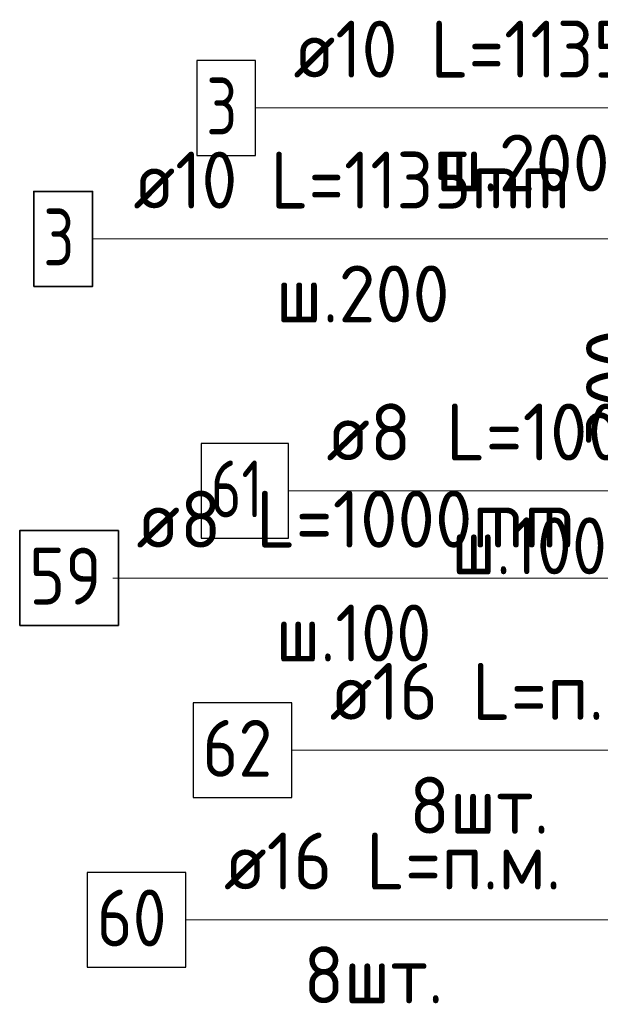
# Model space of a CAD drawing. Header units: metres. Extents: x -38 to 114, y -15 to 21.
# Tile 140 of 244: x 71.745 to 72.05, y 5.14 to 5.659. Entities that reach past the tile are written whole.
import ezdxf

# ---------------------------------------------------------------- set-up
doc = ezdxf.new("R2010")
doc.units = ezdxf.units.M
doc.header["$PDMODE"] = 65
for name, color, linetype, lineweight in [('XR$3$Арм.стержн. Арматура края', 96, 'Continuous', 35), ('XR$3$Арм.стержн. Хомут', 240, 'Continuous', 35), ('XR$3$Арм.стержн.горизонт. 1', 180, 'Continuous', 35), ('XR$4$Арм.стержн. Арматура края', 96, 'Continuous', 35), ('XR$4$Арм.стержн. Хомут', 240, 'Continuous', 35), ('XR$4$Арм.стержн.горизонт. 1', 180, 'Continuous', 35), ('XR$4$Размерная линия (1)', 7, 'Continuous', 13), ('XR$6$Арм.стержн. Арматура края', 96, 'Continuous', 35), ('XR$6$Арм.стержн. Хомут', 240, 'Continuous', 35), ('XR$6$Арм.стержн.горизонт. 1', 180, 'Continuous', 35), ('XR$6$Размерная линия (1)', 7, 'Continuous', 13)]:
    doc.layers.add(name, color=color, linetype=linetype, lineweight=lineweight)
doc.styles.add('ISOCPEUR', font='txt')
doc.dimstyles.new('DIMSTYLE_12', dxfattribs={"dimtxt": 0.03, "dimasz": 0.03, "dimexe": 0, "dimexo": 0, "dimgap": 0.015, "dimtad": 2, "dimdec": 0, "dimlfac": 1000, "dimrnd": 1, "dimzin": 12, "dimdsep": 46, "dimtxsty": 'ISOCPEUR', "dimblk1": 'ALL_ML_STRICH', "dimblk2": 'ALL_ML_STRICH', "dimsah": 1, "dimcen": 0, "dimclrd": 7, "dimclre": 256, "dimclrt": 7, "dimadec": 0, "dimazin": 0, "dimtfac": 1, "dimtdec": 0, "dimtix": 1, "dimtmove": 2, "dimatfit": 3, "dimfxl": 0, "dimtzin": 0, "dimlwd": 0, "dimlwe": -3, "dimarcsym": 0})

# ---------------------------------------------------------------- blocks, each defined once
blk = doc.blocks.new('ALL_ML_STRICH')
at = {"color": 0, "linetype": 'ByBlock', "lineweight": -2}
for p, q in [((0, -0.5), (0, 0.5)), ((-0.3, -0.3), (0.3, 0.3)), ((-1, 0), (0.5, 0))]:
    blk.add_line(p, q, dxfattribs=at)
blk = doc.blocks.new('*D278')
at = {"layer": 'DEFPOINTS', "color": 7, "linetype": 'Continuous', "lineweight": 13, "transparency": 33554687}
for p in [(72.20082, 5.61305), (72.08047, 5.31305), (72.20078, 5.31305)]:
    blk.add_point(p, dxfattribs=at)
at = {"layer": 'XR$4$Размерная линия (1)', "color": 9, "linetype": 'Continuous', "lineweight": -2, "true_color": 0xc7c7c7, "transparency": 33554687}
for p, q in [((72.18082, 5.61305), (72.08047, 5.61305)), ((72.18078, 5.31305), (72.08047, 5.31305))]:
    blk.add_line(p, q, dxfattribs=at)
at = {"layer": 'XR$4$Размерная линия (1)', "color": 7, "linetype": 'Continuous', "lineweight": -2, "transparency": 33554687}
blk.add_line((72.08047, 5.31305), (72.08047, 5.61305), dxfattribs=at)
at = {"layer": 'XR$4$Размерная линия (1)', "color": 7, "linetype": 'Continuous', "lineweight": 13, "transparency": 33554687, "xscale": 0.03, "yscale": 0.03, "zscale": 0.03}
for p, rotation in [((72.08047, 5.61305), 90), ((72.08047, 5.31305), 270)]:
    blk.add_blockref('ALL_ML_STRICH', p, dxfattribs=dict(at, rotation=rotation))
at = {"layer": 'XR$4$Размерная линия (1)', "color": 7, "linetype": 'Continuous', "lineweight": 13, "transparency": 33554687, "insert": (72.05797, 5.46455), "char_height": 0.03, "width": 0.09, "attachment_point": 5, "rotation": 90, "style": 'ISOCPEUR'}
blk.add_mtext('\\A1;{300}', dxfattribs=at)
blk = doc.blocks.new('*D662')
at = {"layer": 'DEFPOINTS', "color": 7, "linetype": 'Continuous', "lineweight": 13, "transparency": 33554687}
for p in [(72.20082, 5.61305), (72.08047, 5.31305), (72.20078, 5.31305)]:
    blk.add_point(p, dxfattribs=at)
at = {"layer": 'XR$6$Размерная линия (1)', "color": 9, "linetype": 'Continuous', "lineweight": -2, "true_color": 0xc7c7c7, "transparency": 33554687}
for p, q in [((72.18082, 5.61305), (72.08047, 5.61305)), ((72.18078, 5.31305), (72.08047, 5.31305))]:
    blk.add_line(p, q, dxfattribs=at)
at = {"layer": 'XR$6$Размерная линия (1)', "color": 7, "linetype": 'Continuous', "lineweight": -2, "transparency": 33554687}
blk.add_line((72.08047, 5.31305), (72.08047, 5.61305), dxfattribs=at)
at = {"layer": 'XR$6$Размерная линия (1)', "color": 7, "linetype": 'Continuous', "lineweight": 13, "transparency": 33554687, "xscale": 0.03, "yscale": 0.03, "zscale": 0.03}
for p, rotation in [((72.08047, 5.61305), 90), ((72.08047, 5.31305), 270)]:
    blk.add_blockref('ALL_ML_STRICH', p, dxfattribs=dict(at, rotation=rotation))
at = {"layer": 'XR$6$Размерная линия (1)', "color": 7, "linetype": 'Continuous', "lineweight": 13, "transparency": 33554687, "insert": (72.05797, 5.46455), "char_height": 0.03, "width": 0.09, "attachment_point": 5, "rotation": 90, "style": 'ISOCPEUR'}
blk.add_mtext('\\A1;{300}', dxfattribs=at)

msp = doc.modelspace()

# ---------------------------------------------------------------- linework, layer by layer
at = {"layer": 'XR$3$Арм.стержн. Арматура края', "color": 7, "linetype": 'Continuous', "lineweight": 13, "transparency": 33554687}
msp.add_line((71.86884, 5.61217), (72.17584, 5.61217), dxfattribs=at)
at = {"layer": 'XR$3$Арм.стержн. Арматура края', "color": 7, "linetype": 'Continuous', "lineweight": 25, "transparency": 33554687}
msp.add_lwpolyline([(71.83784, 5.58717), (71.86884, 5.58717), (71.86884, 5.63717), (71.83784, 5.63717), (71.83784, 5.58717)], dxfattribs=at)
at = {"layer": 'XR$3$Арм.стержн. Хомут', "color": 7, "linetype": 'Continuous', "lineweight": 13, "transparency": 33554687}
msp.add_line((71.88614, 5.41033), (72.16914, 5.41033), dxfattribs=at)
at = {"layer": 'XR$3$Арм.стержн. Хомут', "color": 7, "linetype": 'Continuous', "lineweight": 25, "transparency": 33554687}
msp.add_lwpolyline([(71.84014, 5.38533), (71.88614, 5.38533), (71.88614, 5.43533), (71.84014, 5.43533), (71.84014, 5.38533)], dxfattribs=at)
at = {"layer": 'XR$3$Арм.стержн.горизонт. 1', "color": 7, "linetype": 'Continuous', "lineweight": 13, "transparency": 33554687}
msp.add_line((71.88791, 5.27357), (72.11391, 5.27357), dxfattribs=at)
at = {"layer": 'XR$3$Арм.стержн.горизонт. 1', "color": 7, "linetype": 'Continuous', "lineweight": 25, "transparency": 33554687}
msp.add_lwpolyline([(71.83591, 5.24857), (71.88791, 5.24857), (71.88791, 5.29857), (71.83591, 5.29857), (71.83591, 5.24857)], dxfattribs=at)
at = {"layer": 'XR$4$Арм.стержн. Арматура края', "color": 7, "linetype": 'Continuous', "lineweight": 13, "transparency": 33554687}
msp.add_line((71.78298, 5.54313), (72.09298, 5.54313), dxfattribs=at)
at = {"layer": 'XR$4$Арм.стержн. Арматура края', "color": 7, "linetype": 'Continuous', "lineweight": 35, "transparency": 33554687}
msp.add_lwpolyline([(71.75198, 5.51813), (71.78298, 5.51813), (71.78298, 5.56813), (71.75198, 5.56813), (71.75198, 5.51813)], dxfattribs=at)
at = {"layer": 'XR$4$Арм.стержн. Хомут', "color": 7, "linetype": 'Continuous', "lineweight": 13, "transparency": 33554687}
msp.add_line((71.79359, 5.36436), (72.07659, 5.36436), dxfattribs=at)
at = {"layer": 'XR$4$Арм.стержн. Хомут', "color": 7, "linetype": 'Continuous', "lineweight": 35, "transparency": 33554687}
msp.add_lwpolyline([(71.74459, 5.33936), (71.79659, 5.33936), (71.79659, 5.38936), (71.74459, 5.38936), (71.74459, 5.33936)], dxfattribs=at)
at = {"layer": 'XR$4$Арм.стержн.горизонт. 1', "color": 7, "linetype": 'Continuous', "lineweight": 13, "transparency": 33554687}
msp.add_line((71.83219, 5.18415), (72.05819, 5.18415), dxfattribs=at)
at = {"layer": 'XR$4$Арм.стержн.горизонт. 1', "color": 7, "linetype": 'Continuous', "lineweight": 25, "transparency": 33554687}
msp.add_lwpolyline([(71.78019, 5.15915), (71.83219, 5.15915), (71.83219, 5.20915), (71.78019, 5.20915), (71.78019, 5.15915)], dxfattribs=at)
at = {"layer": 'XR$6$Арм.стержн. Арматура края', "color": 7, "linetype": 'Continuous', "lineweight": 13, "transparency": 33554687}
msp.add_line((71.78298, 5.54313), (72.09298, 5.54313), dxfattribs=at)
at = {"layer": 'XR$6$Арм.стержн. Арматура края', "color": 7, "linetype": 'Continuous', "lineweight": 35, "transparency": 33554687}
msp.add_lwpolyline([(71.75198, 5.51813), (71.78298, 5.51813), (71.78298, 5.56813), (71.75198, 5.56813), (71.75198, 5.51813)], dxfattribs=at)
at = {"layer": 'XR$6$Арм.стержн. Хомут', "color": 7, "linetype": 'Continuous', "lineweight": 13, "transparency": 33554687}
msp.add_line((71.79359, 5.36436), (72.07659, 5.36436), dxfattribs=at)
at = {"layer": 'XR$6$Арм.стержн. Хомут', "color": 7, "linetype": 'Continuous', "lineweight": 35, "transparency": 33554687}
msp.add_lwpolyline([(71.74459, 5.33936), (71.79659, 5.33936), (71.79659, 5.38936), (71.74459, 5.38936), (71.74459, 5.33936)], dxfattribs=at)
at = {"layer": 'XR$6$Арм.стержн.горизонт. 1', "color": 7, "linetype": 'Continuous', "lineweight": 13, "transparency": 33554687}
msp.add_line((71.83219, 5.18415), (72.05819, 5.18415), dxfattribs=at)
at = {"layer": 'XR$6$Арм.стержн.горизонт. 1', "color": 7, "linetype": 'Continuous', "lineweight": 25, "transparency": 33554687}
msp.add_lwpolyline([(71.78019, 5.15915), (71.83219, 5.15915), (71.83219, 5.20915), (71.78019, 5.20915), (71.78019, 5.15915)], dxfattribs=at)

# ---------------------------------------------------------------- texts
at = {"layer": 'XR$3$Арм.стержн. Арматура края', "color": 7, "linetype": 'Continuous', "lineweight": 25, "transparency": 33554687, "char_height": 0.03, "attachment_point": 7, "style": 'ISOCPEUR'}
for s, insert, width in [('\\W0.92;ø10 L=1135mm ', (71.88884, 5.62817), 0.2806692), ('\\W0.78;3', (71.84284, 5.59817), 0.0326407), ('\\W0.95;ш.200 ', (71.96384, 5.56817), 0.1311995)]:
    msp.add_mtext(s, dxfattribs=dict(at, insert=insert, width=width))
at = {"layer": 'XR$3$Арм.стержн. Хомут', "color": 7, "linetype": 'Continuous', "lineweight": 25, "transparency": 33554687, "char_height": 0.03, "attachment_point": 7, "style": 'ISOCPEUR'}
for s, insert, width in [('\\W0.96;ø8 L=1000mm ', (71.90614, 5.42633), 0.2722217), ('\\W0.75;61', (71.84514, 5.39633), 0.0472281), ('\\W0.90;ш.100 ', (71.97214, 5.36633), 0.1244867)]:
    msp.add_mtext(s, dxfattribs=dict(at, insert=insert, width=width))
at = {"layer": 'XR$3$Арм.стержн.горизонт. 1', "color": 7, "linetype": 'Continuous', "lineweight": 25, "transparency": 33554687, "char_height": 0.03, "attachment_point": 7, "style": 'ISOCPEUR'}
for s, insert, width in [('\\W0.94;ø16 L=п.м.', (71.90791, 5.28957), 0.1999832), ('\\W0.87;62', (71.84091, 5.25957), 0.0550812), ('\\W0.94;8шт. ', (71.94991, 5.22957), 0.1161286)]:
    msp.add_mtext(s, dxfattribs=dict(at, insert=insert, width=width))
at = {"layer": 'XR$4$Арм.стержн. Арматура края', "color": 7, "linetype": 'Continuous', "lineweight": 25, "transparency": 33554687, "char_height": 0.03, "attachment_point": 7, "style": 'ISOCPEUR'}
for s, insert, width in [('\\W0.92;ø10 L=1135mm ', (71.80448, 5.55913), 0.2806692), ('\\W0.78;3', (71.75698, 5.52913), 0.0326407), ('\\W0.95;ш.200 ', (71.87948, 5.49913), 0.1311995)]:
    msp.add_mtext(s, dxfattribs=dict(at, insert=insert, width=width))
at = {"layer": 'XR$4$Арм.стержн. Хомут', "color": 7, "linetype": 'Continuous', "lineweight": 25, "transparency": 33554687, "char_height": 0.03, "attachment_point": 7, "style": 'ISOCPEUR'}
for s, insert, width in [('\\W0.96;ø8 L=1000mm ', (71.80609, 5.38036), 0.2722217), ('\\W0.87;59', (71.74959, 5.35036), 0.0550812), ('\\W0.90;ш.100 ', (71.87959, 5.32036), 0.1244865)]:
    msp.add_mtext(s, dxfattribs=dict(at, insert=insert, width=width))
at = {"layer": 'XR$4$Арм.стержн.горизонт. 1', "color": 7, "linetype": 'Continuous', "lineweight": 25, "transparency": 33554687, "char_height": 0.03, "attachment_point": 7, "style": 'ISOCPEUR'}
for s, insert, width in [('\\W0.94;ø16 L=п.м.', (71.85219, 5.20015), 0.1999832), ('\\W0.87;60', (71.78519, 5.17015), 0.0550812), ('\\W0.94;8шт. ', (71.89419, 5.14015), 0.1161286)]:
    msp.add_mtext(s, dxfattribs=dict(at, insert=insert, width=width))
at = {"layer": 'XR$6$Арм.стержн. Арматура края', "color": 7, "linetype": 'Continuous', "lineweight": 25, "transparency": 33554687, "char_height": 0.03, "attachment_point": 7, "style": 'ISOCPEUR'}
for s, insert, width in [('\\W0.92;ø10 L=1135mm ', (71.80448, 5.55913), 0.2806692), ('\\W0.78;3', (71.75698, 5.52913), 0.0326407), ('\\W0.95;ш.200 ', (71.87948, 5.49913), 0.1311995)]:
    msp.add_mtext(s, dxfattribs=dict(at, insert=insert, width=width))
at = {"layer": 'XR$6$Арм.стержн. Хомут', "color": 7, "linetype": 'Continuous', "lineweight": 25, "transparency": 33554687, "char_height": 0.03, "attachment_point": 7, "style": 'ISOCPEUR'}
for s, insert, width in [('\\W0.96;ø8 L=1000mm ', (71.80609, 5.38036), 0.2722217), ('\\W0.87;59', (71.74959, 5.35036), 0.0550812), ('\\W0.90;ш.100 ', (71.87959, 5.32036), 0.1244865)]:
    msp.add_mtext(s, dxfattribs=dict(at, insert=insert, width=width))
at = {"layer": 'XR$6$Арм.стержн.горизонт. 1', "color": 7, "linetype": 'Continuous', "lineweight": 25, "transparency": 33554687, "char_height": 0.03, "attachment_point": 7, "style": 'ISOCPEUR'}
for s, insert, width in [('\\W0.94;ø16 L=п.м.', (71.85219, 5.20015), 0.1999832), ('\\W0.87;60', (71.78519, 5.17015), 0.0550812), ('\\W0.94;8шт. ', (71.89419, 5.14015), 0.1161286)]:
    msp.add_mtext(s, dxfattribs=dict(at, insert=insert, width=width))

# ---------------------------------------------------------------- dimensions: what is measured, and where the dimension line sits
at = {"layer": 'XR$4$Размерная линия (1)', "color": 7, "linetype": 'Continuous', "lineweight": 13, "transparency": 33554687}
dim = msp.add_linear_dim(base=(72.08047, 5.61305), p1=(72.18078, 5.31305), p2=(72.18082, 5.61305), angle=90, dimstyle='DIMSTYLE_12', override={"dimpost": '<>', "dimclrd": 7, "dimclre": 9, "dimclrt": 7, "dimlwd": 0, "dimlwe": 65533}, dxfattribs=at)
dim.commit()
dim.dimension.update_dxf_attribs({"geometry": '*D278', "text_midpoint": (72.05797, 5.46455), "dimtype": 160})
at = {"layer": 'XR$6$Размерная линия (1)', "color": 7, "linetype": 'Continuous', "lineweight": 13, "transparency": 33554687}
dim = msp.add_linear_dim(base=(72.08047, 5.61305), p1=(72.18078, 5.31305), p2=(72.18082, 5.61305), angle=90, dimstyle='DIMSTYLE_12', override={"dimpost": '<>', "dimclrd": 7, "dimclre": 9, "dimclrt": 7, "dimlwd": 0, "dimlwe": 65533}, dxfattribs=at)
dim.commit()
dim.dimension.update_dxf_attribs({"geometry": '*D662', "text_midpoint": (72.05797, 5.46455), "dimtype": 160})

doc.saveas('drawing.dxf')
